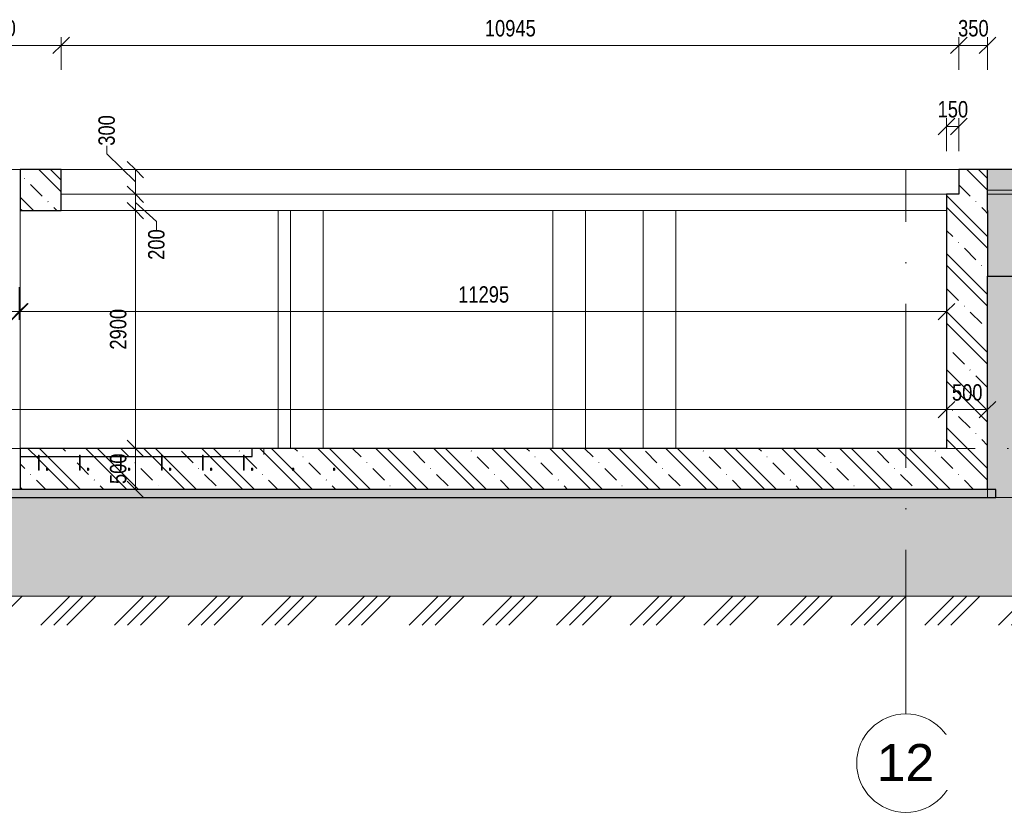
# Model space of a CAD drawing. Header units: millimetres. Extents: x 7561 to 278966, y -17625 to 5584.
# Tile 19 of 34: x 183011 to 195016, y -7837 to 1828. Entities that reach past the tile are written whole.
import ezdxf

# ---------------------------------------------------------------- set-up
doc = ezdxf.new("R2010")
doc.units = ezdxf.units.MM
for name, pattern in [('A_CARA_15', [7.6, 5, -1.3, 0, -1.3]), ('Čerchovaná 10mm', [1800, 1000, -400, 0, -400]), ('Čerchovaná 20mm', [3000, 2000, -500, 0, -500])]:
    doc.linetypes.add(name, pattern=pattern)
for name, color, linetype, lineweight in [('CA_KOTY', 3, 'Continuous', 9), ('CA_KOTY-100', 3, 'Continuous', 9), ('CA_OSY', 5, 'A_CARA_15', 9), ('CA_PODLAHA', 1, 'Continuous', 25), ('CA_PODLAHA25', 7, 'Continuous', 13), ('CA_POHHRA18', 9, 'Continuous', 9), ('CA_POHHRA25', 7, 'Continuous', 13), ('CA_REZY', 1, 'Continuous', 25), ('CA_SRAFY', 9, 'Continuous', 25), ('CA_TEXT35', 62, 'Continuous', 9), ('CA_VYZTUZ5', 1, 'Continuous', 13), ('CA_ZAKLADY25', 7, 'Continuous', 13), ('CA_ZAKLADY5', 1, 'Continuous', 25), ('CA_ZARIZPRED', 8, 'Continuous', 13), ('Terénní útvar', 7, 'Continuous', 13), ('Vzor v řezu', 7, 'Continuous', 13)]:
    doc.layers.add(name, color=color, linetype=linetype, lineweight=lineweight)
doc.styles.add('Arial', font='arial.ttf', dxfattribs={"width": 0.8, "height": 200})
doc.styles.add('Arial_1', font='arial.ttf', dxfattribs={"height": 450})
doc.dimstyles.new('HP_Přímá_-_2_mm_Ariel_1-100', dxfattribs={"dimscale": 304.8, "dimtxt": 204.05188, "dimasz": 0.656168, "dimexe": 0.328084, "dimexo": 0.0625, "dimgap": 0.164042, "dimtad": 1, "dimdec": 0, "dimzin": 0, "dimdsep": 46, "dimtxsty": 'Arial', "dimblk1": 'OBLIQUE', "dimblk2": 'OBLIQUE', "dimsah": 1, "dimcen": 0.09, "dimazin": 0, "dimtfac": 1, "dimtdec": 4, "dimtix": 1, "dimtmove": 0, "dimatfit": 3, "dimfxl": 0.984252, "dimfxlon": 1, "dimtvp": 1, "dimtolj": 1, "dimtzin": 0, "dimarcsym": 2})
doc.dimstyles.new('HP_Přímá_-_2_mm_Ariel_1-100_1', dxfattribs={"dimscale": 304.8, "dimtxt": 204.05188, "dimasz": 0.656168, "dimexe": 0.328084, "dimexo": 0.0625, "dimgap": 0.164042, "dimtad": 1, "dimdec": 0, "dimzin": 0, "dimdsep": 46, "dimtxsty": 'Arial', "dimblk1": 'OBLIQUE', "dimblk2": 'OBLIQUE', "dimsah": 1, "dimcen": 0.09, "dimazin": 0, "dimtfac": 1, "dimtdec": 4, "dimtix": 1, "dimtmove": 1, "dimatfit": 3, "dimfxl": 0.984252, "dimfxlon": 1, "dimtvp": 1, "dimtolj": 1, "dimtzin": 0, "dimarcsym": 2})
pattern_1 = [(50, (174304.7, 3283.86), (728.737, -63.756), [76.2, -838.2]), (355, (174304.7, 3283.86), (-140.972, 764.228), [60.96, -670.56]), (100.451, (174365.4, 3278.55), (587.77, 700.467), [64.76, -712.36]), (46.184, (174304.7, 3487.1), (1084.316, -168.17), [114.3, -1257.3]), (96.636, (174395, 3473), (949.61, 989.71), [97.14, -1068.54]), (351.184, (174304.7, 3487.1), (949.62, 989.7), [91.44, -1005.84]), (21, (174406.3, 3436.26), (606.458, -409.06), [76.2, -838.2]), (326, (174406.3, 3436.26), (247.208, 736.753), [60.96, -670.56]), (71.451, (174456.8, 3402.2), (853.668, 327.685), [64.76, -712.36]), (37.5, (174304.7, 3283.86), (12.3547, 338.22), [33.528, -628.904, 33.528, -647.192, -673.1]), (37.5, (174304.7, 3283.86), (12.3547, 338.22), [-1343.152, 33.528, -639.572]), (7.5, (174304.7, 3283.86), (267.279, 400.722), [33.528, -354.584, 33.528, -613.664, -256.54]), (7.5, (174304.7, 3283.86), (267.279, 400.722), [-1035.304, 33.528, -223.012]), (327.5, (174078.12, 3283.86), (542.3633, -22.9153), [33.528, -220.472, 33.528, -1810.512]), (327.5, (174078.12, 3283.86), (542.3633, -22.9153), [-287.528, -758.952, 33.528, -1018.032]), (317.5, (173976.5, 3283.86), (592.517, 101.707), [33.528, -296.672, 33.528, -492.76, -746.76]), (317.5, (173976.5, 3283.86), (592.517, 101.707), [-856.488, 33.528, -713.232])]
pattern_2 = [(135, (174304.7, 3283.86), (-353.553, -353.553), []), (135, (174446.1, 3283.86), (-353.553, -353.553), []), (135, (174728.95, 3283.86), (-494.975, -212.132), [200, -100, 3.353, -96.647])]
pattern_3 = [(45, (174304.7, 3283.86), (-179.605, 179.605), []), (45, (174484.3, 3283.86), (-89.8026, 269.4077), [127, -63.5, 3.353, -60.147])]

# ---------------------------------------------------------------- blocks, each defined once
blk = doc.blocks.new('Obecné modely 4 - Obecné modely 4-2846433-Řez A8')
at = {"layer": 'CA_REZY'}
for p, q in [((141800, -3400), (138970, -3400)), ((138970, -3400), (138970, -3500)), ((141800, -3500), (141800, -3400)), ((138970, -3500), (139193, -3500)), ((139203, -3500), (139693, -3500)), ((139703, -3500), (140193, -3500)), ((140203, -3500), (140693, -3500)), ((140703, -3500), (141193, -3500)), ((141203, -3500), (141693, -3500)), ((141703, -3500), (141800, -3500))]:
    blk.add_line(p, q, dxfattribs=at)
blk = doc.blocks.new('Osnova - Bublina osnovy 12mm-4850-Řez A8')
at = {"layer": 'CA_TEXT35'}
blk.add_circle((113770, -7237), 600, dxfattribs=at)
blk = doc.blocks.new('DIMBLOCK107-Řez A8')
at = {"layer": 'CA_KOTY-100'}
for p, q in [((184421, -500), (184321, -400)), ((184421, -500), (184321, -500)), ((184421, -500), (184421, -3400)), ((184421, -500), (184521, -600)), ((184421, -500), (184721, -500)), ((184421, -3400), (184321, -3300)), ((184421, -3400), (184321, -3400)), ((184421, -3400), (184521, -3500)), ((184421, -3400), (184721, -3400))]:
    blk.add_line(p, q, dxfattribs=at)
at = {"layer": 'CA_KOTY-100', "color": 0, "insert": (184111, -2195), "char_height": 200, "width": 587.67, "attachment_point": 1, "rotation": 90, "line_spacing_factor": 0.941778, "style": 'Arial'}
blk.add_mtext('2900', dxfattribs=at)
blk = doc.blocks.new('_Oblique')
at = {"color": 0, "linetype": 'ByBlock', "lineweight": -2}
blk.add_line((-0.5, -0.5), (0.5, 0.5), dxfattribs=at)
blk = doc.blocks.new('DIMBLOCK110-Řez A8')
at = {"layer": 'CA_KOTY-100'}
for p, q in [((184421, -3400), (184321, -3300)), ((184421, -3400), (184321, -3400)), ((184421, -3400), (184421, -3900)), ((184421, -3400), (184521, -3500)), ((184421, -3400), (184721, -3400)), ((184421, -3900), (184321, -3800)), ((184421, -3900), (184321, -3900)), ((184421, -3900), (184521, -4000)), ((184421, -3900), (184721, -3900))]:
    blk.add_line(p, q, dxfattribs=at)
at = {"layer": 'CA_KOTY-100', "color": 0, "insert": (184111, -3834), "char_height": 200, "width": 440.75, "attachment_point": 1, "rotation": 90, "line_spacing_factor": 0.941778, "style": 'Arial'}
blk.add_mtext('500', dxfattribs=at)
blk = doc.blocks.new('DIMBLOCK111-Řez A8')
at = {"layer": 'CA_KOTY-100'}
for p, q in [((194311, -2926), (194411, -2826)), ((194311, -2926), (194311, -2826)), ((194811, -2926), (194911, -2826)), ((194811, -2926), (194811, -2826)), ((194311, -2926), (194211, -3026)), ((194811, -2926), (194311, -2926)), ((194311, -2926), (194311, -3226)), ((194811, -2926), (194711, -3026)), ((194811, -2926), (194811, -3226))]:
    blk.add_line(p, q, dxfattribs=at)
at = {"layer": 'CA_KOTY-100', "color": 0, "insert": (194377, -2617), "char_height": 200, "width": 440.75, "attachment_point": 1, "line_spacing_factor": 0.941778, "style": 'Arial'}
blk.add_mtext('500', dxfattribs=at)
blk = doc.blocks.new('DIMBLOCK112-Řez A8')
at = {"layer": 'CA_KOTY-100'}
for p, q in [((150686, -2926), (150786, -2826)), ((150686, -2926), (150686, -2826)), ((194311, -2926), (194411, -2826)), ((194311, -2926), (194311, -2826)), ((150686, -2926), (150586, -3026)), ((194311, -2926), (150686, -2926)), ((150686, -2926), (150686, -3226)), ((194311, -2926), (194211, -3026)), ((194311, -2926), (194311, -3226))]:
    blk.add_line(p, q, dxfattribs=at)
at = {"layer": 'CA_KOTY-100', "color": 0, "insert": (172192, -2617), "char_height": 200, "width": 734.59, "attachment_point": 1, "line_spacing_factor": 0.941778, "style": 'Arial'}
blk.add_mtext('43625', dxfattribs=at)
blk = doc.blocks.new('DIMBLOCK118-Řez A8')
at = {"layer": 'CA_KOTY-100'}
for p, q in [((194461, 1515), (194561, 1615)), ((194461, 1515), (194461, 1615)), ((194811, 1515), (194911, 1615)), ((194811, 1515), (194811, 1615)), ((194461, 1515), (194361, 1415)), ((194811, 1515), (194461, 1515)), ((194461, 1515), (194461, 1215)), ((194811, 1515), (194711, 1415)), ((194811, 1515), (194811, 1215))]:
    blk.add_line(p, q, dxfattribs=at)
at = {"layer": 'CA_KOTY-100', "color": 0, "insert": (194452, 1824), "char_height": 200, "width": 440.75, "attachment_point": 1, "line_spacing_factor": 0.941778, "style": 'Arial'}
blk.add_mtext('350', dxfattribs=at)
blk = doc.blocks.new('DIMBLOCK119-Řez A8')
at = {"layer": 'CA_KOTY-100'}
for p, q in [((183516, 1515), (183616, 1615)), ((183516, 1515), (183516, 1615)), ((194461, 1515), (194561, 1615)), ((194461, 1515), (194461, 1615)), ((183516, 1515), (183416, 1415)), ((194461, 1515), (183516, 1515)), ((183516, 1515), (183516, 1215)), ((194461, 1515), (194361, 1415)), ((194461, 1515), (194461, 1215))]:
    blk.add_line(p, q, dxfattribs=at)
at = {"layer": 'CA_KOTY-100', "color": 0, "insert": (188682, 1824), "char_height": 200, "width": 734.59, "attachment_point": 1, "line_spacing_factor": 0.941778, "style": 'Arial'}
blk.add_mtext('10945', dxfattribs=at)
blk = doc.blocks.new('DIMBLOCK120-Řez A8')
at = {"layer": 'CA_KOTY-100'}
for p, q in [((181906, 1515), (182006, 1615)), ((181906, 1515), (181906, 1615)), ((183516, 1515), (183616, 1615)), ((183516, 1515), (183516, 1615)), ((181906, 1515), (181806, 1415)), ((183516, 1515), (181906, 1515)), ((181906, 1515), (181906, 1215)), ((183516, 1515), (183416, 1415)), ((183516, 1515), (183516, 1215))]:
    blk.add_line(p, q, dxfattribs=at)
at = {"layer": 'CA_KOTY-100', "color": 0, "insert": (182466, 1824), "char_height": 200, "width": 587.67, "attachment_point": 1, "line_spacing_factor": 0.941778, "style": 'Arial'}
blk.add_mtext('1610', dxfattribs=at)
blk = doc.blocks.new('DIMBLOCK129-Řez A8')
at = {"layer": 'CA_KOTY-100'}
for p, q in [((171891, -1732), (171891, -1432)), ((183006, -1732), (183006, -1432)), ((171891, -1732), (171991, -1632)), ((183006, -1732), (183106, -1632)), ((171891, -1732), (171791, -1832)), ((171891, -1732), (183006, -1732)), ((171891, -1732), (171891, -1832)), ((183006, -1732), (182906, -1832)), ((183006, -1732), (183006, -1832))]:
    blk.add_line(p, q, dxfattribs=at)
at = {"layer": 'CA_KOTY-100', "color": 0, "insert": (177142, -1422), "char_height": 200, "width": 734.59, "attachment_point": 1, "line_spacing_factor": 0.941778, "style": 'Arial'}
blk.add_mtext('11115', dxfattribs=at)
blk = doc.blocks.new('DIMBLOCK130-Řez A8')
at = {"layer": 'CA_KOTY-100'}
for p, q in [((183006, -1732), (183006, -1432)), ((183016, -1732), (183016, -1432)), ((183006, -1732), (183106, -1632)), ((183016, -1732), (183116, -1632)), ((182822, -1919), (183011, -1732)), ((183006, -1732), (182906, -1832)), ((183016, -1732), (182916, -1832)), ((183006, -1732), (183016, -1732)), ((183006, -1732), (183006, -1832)), ((183016, -1732), (183016, -1832)), ((182722, -1919), (182822, -1919))]:
    blk.add_line(p, q, dxfattribs=at)
at = {"layer": 'CA_KOTY-100', "color": 0, "insert": (182478, -1817), "char_height": 200, "width": 293.83, "attachment_point": 1, "line_spacing_factor": 0.941778, "style": 'Arial'}
blk.add_mtext('10', dxfattribs=at)
blk = doc.blocks.new('DIMBLOCK131-Řez A8')
at = {"layer": 'CA_KOTY-100'}
for p, q in [((183016, -1732), (183016, -1432)), ((194311, -1732), (194311, -1432)), ((183016, -1732), (183116, -1632)), ((194311, -1732), (194411, -1632)), ((183016, -1732), (182916, -1832)), ((183016, -1732), (194311, -1732)), ((183016, -1732), (183016, -1832)), ((194311, -1732), (194211, -1832)), ((194311, -1732), (194311, -1832))]:
    blk.add_line(p, q, dxfattribs=at)
at = {"layer": 'CA_KOTY-100', "color": 0, "insert": (188357, -1422), "char_height": 200, "width": 734.59, "attachment_point": 1, "line_spacing_factor": 0.941778, "style": 'Arial'}
blk.add_mtext('11295', dxfattribs=at)
blk = doc.blocks.new('DIMBLOCK132-Řez A8')
at = {"layer": 'CA_KOTY-100'}
for p, q in [((184073, 291), (184073, 191)), ((184073, 191), (184421, -150)), ((184421, 0), (184321, 100)), ((184421, 0), (184321, 0)), ((184421, 0), (184421, -300)), ((184421, 0), (184521, -100)), ((184421, 0), (184721, 0)), ((184421, -300), (184321, -200)), ((184421, -300), (184321, -300)), ((184421, -300), (184521, -400)), ((184421, -300), (184721, -300))]:
    blk.add_line(p, q, dxfattribs=at)
at = {"layer": 'CA_KOTY-100', "color": 0, "insert": (183970, 291), "char_height": 200, "width": 440.75, "attachment_point": 1, "rotation": 90, "line_spacing_factor": 0.941778, "style": 'Arial'}
blk.add_mtext('300', dxfattribs=at)
blk = doc.blocks.new('DIMBLOCK133-Řez A8')
at = {"layer": 'CA_KOTY-100'}
for p, q in [((184421, -300), (184321, -200)), ((184421, -300), (184321, -300)), ((184421, -300), (184421, -500)), ((184421, -300), (184521, -400)), ((184421, -300), (184721, -300)), ((184421, -500), (184321, -400)), ((184679, -633), (184421, -400)), ((184421, -500), (184321, -500)), ((184421, -500), (184521, -600)), ((184421, -500), (184721, -500)), ((184679, -733), (184679, -633))]:
    blk.add_line(p, q, dxfattribs=at)
at = {"layer": 'CA_KOTY-100', "color": 0, "insert": (184576, -1100), "char_height": 200, "width": 440.75, "attachment_point": 1, "rotation": 90, "line_spacing_factor": 0.941778, "style": 'Arial'}
blk.add_mtext('200', dxfattribs=at)
blk = doc.blocks.new('DIMBLOCK134-Řez A8')
at = {"layer": 'CA_KOTY-100'}
for p, q in [((194311, 526), (194411, 626)), ((194311, 526), (194311, 626)), ((194461, 526), (194561, 626)), ((194461, 526), (194461, 626)), ((194311, 526), (194211, 426)), ((194311, 526), (194461, 526)), ((194311, 526), (194311, 226)), ((194461, 526), (194361, 426)), ((194461, 526), (194461, 226))]:
    blk.add_line(p, q, dxfattribs=at)
at = {"layer": 'CA_KOTY-100', "color": 0, "insert": (194202, 836), "char_height": 200, "width": 440.75, "attachment_point": 1, "line_spacing_factor": 0.941778, "style": 'Arial'}
blk.add_mtext('150', dxfattribs=at)

msp = doc.modelspace()

# ---------------------------------------------------------------- hatches: boundary and pattern name
at = {"layer": 'CA_SRAFY', "lineweight": 9}
h = msp.add_hatch(dxfattribs=at)
h.set_pattern_fill('FP_56', color=256, style=0, pattern_type=2)
h.set_pattern_definition([(45, (174304.7, 3283.86), (-269.4077, 269.4077), []), (45, (174574.1, 3283.86), (-269.4077, 269.4077), [190.5, -95.25])])
h.paths.add_polyline_path([(198084.6, -250), (198084.6, 0), (194810.7, 0), (194810.7, -250), (195037.8, -250)])
h.paths.add_polyline_path([(149335.4, -250), (150385.7, -250), (150385.7, 0), (149335.4, 0), (149335.4, -28.5)])
h = msp.add_hatch(dxfattribs=at)
h.set_pattern_fill('FP_58', color=256, style=0, pattern_type=2)
h.set_pattern_definition(pattern_2)
h.paths.add_polyline_path([(194310.7, -500), (194810.7, -500), (194810.7, 0), (194460.7, 0), (194460.7, -300), (194310.7, -300)])
h.paths.add_polyline_path([(183015.7, -500), (183515.7, -500), (183515.7, 0), (183015.7, 0)])
h = msp.add_hatch(dxfattribs=at)
h.set_pattern_fill('FP_55', color=256, style=0, pattern_type=2)
h.set_pattern_definition(pattern_1)
h.paths.add_polyline_path([(195037.8, -300), (198084.6, -300), (198084.6, -250), (194810.7, -250), (194810.7, -300)])
h.paths.add_polyline_path([(149335.4, -300), (150385.7, -300), (150385.7, -250), (149335.4, -250), (149335.4, -294.3)])
h = msp.add_hatch(dxfattribs=at)
h.set_pattern_fill('FP_55', color=256, style=0, pattern_type=2)
h.set_pattern_definition(pattern_1)
h.paths.add_polyline_path([(150385.7, -1300), (150385.7, -300), (149335.4, -300), (149335.4, -1300)])
h.paths.add_polyline_path([(194810.7, -1300), (198084.6, -1300), (198084.6, -300), (194810.7, -300)])
h = msp.add_hatch(dxfattribs=at)
h.set_pattern_fill('FP_58', color=256, style=0, pattern_type=2)
h.set_pattern_definition(pattern_2)
h.paths.add_polyline_path([(194810.7, -3400), (194810.7, -500), (194310.7, -500), (194310.7, -3400)])
h = msp.add_hatch(dxfattribs=at)
h.set_pattern_fill('FP_58', color=256, style=0, pattern_type=2)
h.set_pattern_definition(pattern_2)
h.paths.add_polyline_path([(183015.7, -3900), (194810.7, -3900), (194810.7, -3400), (183015.7, -3400), (183015.7, -3666.3)])
h.paths.add_polyline_path([(183738.2, -3485), (183743.2, -3480), (183748, -3483.7), (183743.2, -3484.3)])
h.paths.add_polyline_path([(183748.2, -3666.3), (183738.2, -3666.3), (183738.2, -3485), (183748.2, -3485), (183748.2, -3652.8)])
h.paths.add_polyline_path([(185738.2, -3485), (185743.2, -3480), (185748, -3483.7), (185743.2, -3484.3)])
h.paths.add_polyline_path([(185748.2, -3666.3), (185738.2, -3666.3), (185738.2, -3485), (185748.2, -3485), (185748.2, -3652.8)])
h.paths.add_polyline_path([(184238.2, -3485), (184243.2, -3480), (184248, -3483.7), (184243.2, -3484.3)])
h.paths.add_polyline_path([(184248.2, -3666.3), (184238.2, -3666.3), (184238.2, -3485), (184248.2, -3485), (184248.2, -3652.8)])
h.paths.add_polyline_path([(183238.2, -3485), (183243.2, -3480), (183248, -3483.7), (183243.2, -3484.3)])
h.paths.add_polyline_path([(183238.2, -3666.3), (183238.2, -3485), (183248.2, -3485), (183248.2, -3666.3)])
h.paths.add_polyline_path([(184738.2, -3485), (184743.2, -3480), (184748, -3483.7), (184743.2, -3484.3)])
h.paths.add_polyline_path([(184738.2, -3666.3), (184738.2, -3485), (184748.2, -3485), (184748.2, -3666.3)])
h.paths.add_polyline_path([(185238.2, -3485), (185243.2, -3480), (185248, -3483.7), (185243.2, -3484.3)])
h.paths.add_polyline_path([(185238.2, -3666.3), (185238.2, -3485), (185248.2, -3485), (185248.2, -3666.3)])
h.paths.add_polyline_path([(185338.2, -3664.4), (185338.2, -3644.2), (185348.2, -3644.2), (185348.2, -3664.4)])
h.paths.add_polyline_path([(184848.2, -3664.4), (184838.2, -3664.4), (184838.2, -3644.2), (184848.2, -3644.2), (184848.2, -3652.8)])
h.paths.add_polyline_path([(186338.2, -3664.4), (186338.2, -3644.2), (186348.2, -3644.2), (186348.2, -3664.4)])
h.paths.add_polyline_path([(184338.2, -3664.4), (184338.2, -3644.2), (184348.2, -3644.2), (184348.2, -3664.4)])
h.paths.add_polyline_path([(186838.2, -3664.4), (186838.2, -3644.2), (186848.2, -3644.2), (186848.2, -3664.4)])
h.paths.add_polyline_path([(183348.2, -3664.4), (183338.2, -3664.4), (183338.2, -3644.2), (183348.2, -3644.2), (183348.2, -3652.8)])
h.paths.add_polyline_path([(185848.2, -3664.4), (185838.2, -3664.4), (185838.2, -3644.2), (185848.2, -3644.2), (185848.2, -3652.8)])
h.paths.add_polyline_path([(183848.2, -3664.4), (183838.2, -3664.4), (183838.2, -3644.2), (183848.2, -3644.2), (183848.2, -3652.8)])
h = msp.add_hatch(dxfattribs=at)
h.set_pattern_fill('FP_60', color=256, style=0, pattern_type=2)
h.set_pattern_definition(pattern_3)
h.paths.add_polyline_path([(191991, -4000), (194910.7, -4000), (194910.7, -3900), (150285.7, -3900), (150285.7, -4000), (185897.3, -4000)])
h = msp.add_hatch(dxfattribs=at)
h.set_pattern_fill('FP_60', color=256, style=0, pattern_type=2)
h.set_pattern_definition(pattern_3)
h.paths.add_polyline_path([(191991, -4000), (194910.7, -4000), (194910.7, -3900), (150285.7, -3900), (150285.7, -4000), (185897.3, -4000)])
at = {"layer": 'CA_VYZTUZ5', "lineweight": 25}
for points in [[(183343.2, -3639.2), (183338.2, -3644.2), (183343.2, -3649.2), (183348.2, -3644.2), (183348.2, -3644.2)], [(183843.2, -3639.2), (183838.2, -3644.2), (183843.2, -3649.2), (183848.2, -3644.2), (183848.2, -3644.2)], [(184343.2, -3639.2), (184338.2, -3644.2), (184343.2, -3649.2), (184348.2, -3644.2), (184348.2, -3644.2)], [(184843.2, -3639.2), (184838.2, -3644.2), (184843.2, -3649.2), (184848.2, -3644.2), (184848.2, -3644.2)], [(185343.2, -3639.2), (185338.2, -3644.2), (185343.2, -3649.2), (185348.2, -3644.2), (185348.2, -3644.2)], [(185843.2, -3639.2), (185838.2, -3644.2), (185843.2, -3649.2), (185848.2, -3644.2), (185848.2, -3644.2)], [(186343.2, -3639.2), (186338.2, -3644.2), (186343.2, -3649.2), (186348.2, -3644.2), (186348.2, -3644.2)], [(186843.2, -3639.2), (186838.2, -3644.2), (186843.2, -3649.2), (186848.2, -3644.2), (186848.2, -3644.2)]]:
    msp.add_hatch(color=256, dxfattribs=at).paths.add_polyline_path(points)
h = msp.add_hatch(color=256, dxfattribs=at)
edge = h.paths.add_edge_path()
edge.add_arc((183343.2, -3644.2), 5, 0, 360)
h = msp.add_hatch(color=256, dxfattribs=at)
edge = h.paths.add_edge_path()
edge.add_arc((183843.2, -3644.2), 5, 0, 360)
h = msp.add_hatch(color=256, dxfattribs=at)
edge = h.paths.add_edge_path()
edge.add_arc((184343.2, -3644.2), 5, 0, 360)
h = msp.add_hatch(color=256, dxfattribs=at)
edge = h.paths.add_edge_path()
edge.add_arc((184843.2, -3644.2), 5, 0, 360)
h = msp.add_hatch(color=256, dxfattribs=at)
edge = h.paths.add_edge_path()
edge.add_arc((185343.2, -3644.2), 5, 0, 360)
h = msp.add_hatch(color=256, dxfattribs=at)
edge = h.paths.add_edge_path()
edge.add_arc((185843.2, -3644.2), 5, 0, 360)
h = msp.add_hatch(color=256, dxfattribs=at)
edge = h.paths.add_edge_path()
edge.add_arc((186343.2, -3644.2), 5, 0, 360)
h = msp.add_hatch(color=256, dxfattribs=at)
edge = h.paths.add_edge_path()
edge.add_arc((186843.2, -3644.2), 5, 0, 360)
at = {"layer": 'Terénní útvar', "lineweight": 9}
h = msp.add_hatch(dxfattribs=at)
h.set_pattern_fill('FP_55', color=250, style=0, pattern_type=2)
h.set_pattern_definition(pattern_1)
h.paths.add_polyline_path([(155429.1, -5200), (195120.7, -5200), (197349.2, -1300), (194810.7, -1300), (194810.7, -4000), (150385.7, -4000), (150385.7, -1300), (149335.4, -1300), (149335.4, -3922.1), (150065.7, -5200), (152382.3, -5200)])
at = {"layer": 'Vzor v řezu', "lineweight": 9}
h = msp.add_hatch(dxfattribs=at)
h.set_pattern_fill('FP_57', color=250, style=0, pattern_type=2)
h.set_pattern_definition([(45, (174304.7, 3283.86), (-449.013, 449.013), []), (45, (174463.44, 3283.86), (0, 898.026), []), (45, (174145.94, 3283.86), (0, 898.026), [])])
h.paths.add_polyline_path([(170663.2, -5553.9), (198084.6, -5553.9), (198084.6, -1300), (197349.2, -1300), (195120.7, -5200), (150065.7, -5200), (149335.4, -3922.1), (149335.4, -5553.9), (167616.4, -5553.9)])

# ---------------------------------------------------------------- linework, layer by layer
at = {"layer": 'CA_OSY', "linetype": 'Čerchovaná 10mm'}
for p, q in [((148658, 0), (198989.7, 0)), ((148658, -3400), (198989.7, -3400))]:
    msp.add_line(p, q, dxfattribs=at)
at = {"layer": 'CA_OSY'}
for p, q in [((183005.7, 0), (183015.7, 0)), ((183515.7, 0), (186012.5, 0)), ((183015.7, -3400), (183005.7, -3400))]:
    msp.add_line(p, q, dxfattribs=at)
at = {"layer": 'CA_OSY', "linetype": 'Čerchovaná 20mm'}
msp.add_line((193815.7, -6636.5), (193815.7, 0), dxfattribs=at)
at = {"layer": 'CA_PODLAHA'}
for p, q in [((198084.6, 0), (194810.7, 0)), ((194810.7, -500), (194810.7, -1300)), ((194810.7, -1300), (198084.6, -1300)), ((194910.7, -3900), (150285.7, -3900)), ((194910.7, -4000), (194910.7, -3900)), ((150285.7, -4000), (194910.7, -4000))]:
    msp.add_line(p, q, dxfattribs=at)
at = {"layer": 'CA_PODLAHA25'}
for p, q in [((198084.6, -250), (194810.7, -250)), ((198084.6, -300), (194810.7, -300))]:
    msp.add_line(p, q, dxfattribs=at)
at = {"layer": 'CA_POHHRA18'}
for p, q in [((153245.7, -3400), (185985.7, -3400)), ((185985.7, -3400), (185985.7, -3475)), ((194910.7, -4000), (195806.4, -4000))]:
    msp.add_line(p, q, dxfattribs=at)
at = {"layer": 'CA_POHHRA25'}
for p, q in [((183015.7, -3400), (183015.7, -500)), ((186160.7, -3400), (186160.7, -500))]:
    msp.add_line(p, q, dxfattribs=at)
at = {"layer": 'CA_POHHRA25', "lineweight": 9}
for p, q in [((186310.7, -500), (186710.7, -500)), ((186310.7, -3400), (186310.7, -500)), ((186710.7, -3400), (186710.7, -500)), ((189510.7, -500), (189910.7, -500)), ((189510.7, -3400), (189510.7, -500)), ((189910.7, -3400), (189910.7, -500)), ((190610.7, -3400), (190610.7, -500)), ((191010.7, -3400), (191010.7, -500))]:
    msp.add_line(p, q, dxfattribs=at)
at = {"layer": 'CA_REZY'}
for p, q in [((194310.7, -500), (194310.7, -3400)), ((194810.7, -3400), (194810.7, -1300))]:
    msp.add_line(p, q, dxfattribs=at)
at = {"layer": 'CA_VYZTUZ5'}
for p, q in [((183238.2, -3485), (183238.2, -3505.2)), ((183238.2, -3666.3), (183238.2, -3505.2)), ((183248.2, -3485), (183248.2, -3505.2)), ((183248.2, -3666.3), (183248.2, -3505.2)), ((183738.2, -3485), (183738.2, -3505.2)), ((183738.2, -3666.3), (183738.2, -3505.2)), ((183748.2, -3485), (183748.2, -3505.2)), ((183748.2, -3666.3), (183748.2, -3505.2)), ((184238.2, -3485), (184238.2, -3505.2)), ((184238.2, -3666.3), (184238.2, -3505.2)), ((184248.2, -3485), (184248.2, -3505.2)), ((184248.2, -3666.3), (184248.2, -3505.2)), ((184738.2, -3485), (184738.2, -3505.2)), ((184738.2, -3666.3), (184738.2, -3505.2)), ((184748.2, -3485), (184748.2, -3505.2)), ((184748.2, -3666.3), (184748.2, -3505.2)), ((185238.2, -3485), (185238.2, -3505.2)), ((185238.2, -3666.3), (185238.2, -3505.2)), ((185248.2, -3485), (185248.2, -3505.2)), ((185248.2, -3666.3), (185248.2, -3505.2)), ((185738.2, -3485), (185738.2, -3505.2)), ((185738.2, -3666.3), (185738.2, -3505.2)), ((185748.2, -3485), (185748.2, -3505.2)), ((185748.2, -3666.3), (185748.2, -3505.2)), ((183248.2, -3666.3), (183238.2, -3666.3)), ((183748.2, -3666.3), (183738.2, -3666.3)), ((184248.2, -3666.3), (184238.2, -3666.3)), ((184748.2, -3666.3), (184738.2, -3666.3)), ((185248.2, -3666.3), (185238.2, -3666.3)), ((185748.2, -3666.3), (185738.2, -3666.3))]:
    msp.add_line(p, q, dxfattribs=at)
at = {"layer": 'CA_VYZTUZ5', "lineweight": 25}
for p, q in [((183343.2, -3639.2), (183338.2, -3644.2)), ((183338.2, -3644.2), (183338.2, -3664.4)), ((183338.2, -3644.2), (183343.2, -3649.2)), ((183338.2, -3664.4), (183348.2, -3664.4)), ((183348.2, -3644.2), (183343.2, -3639.2)), ((183343.2, -3649.2), (183348.2, -3644.2)), ((183348.2, -3644.2), (183348.2, -3664.4)), ((183843.2, -3639.2), (183838.2, -3644.2)), ((183838.2, -3644.2), (183838.2, -3664.4)), ((183838.2, -3644.2), (183843.2, -3649.2)), ((183838.2, -3664.4), (183848.2, -3664.4)), ((183848.2, -3644.2), (183843.2, -3639.2)), ((183843.2, -3649.2), (183848.2, -3644.2)), ((183848.2, -3644.2), (183848.2, -3664.4)), ((184343.2, -3639.2), (184338.2, -3644.2)), ((184338.2, -3644.2), (184338.2, -3664.4)), ((184338.2, -3644.2), (184343.2, -3649.2)), ((184338.2, -3664.4), (184348.2, -3664.4)), ((184348.2, -3644.2), (184343.2, -3639.2)), ((184343.2, -3649.2), (184348.2, -3644.2)), ((184348.2, -3644.2), (184348.2, -3664.4)), ((184843.2, -3639.2), (184838.2, -3644.2)), ((184838.2, -3644.2), (184838.2, -3664.4)), ((184838.2, -3644.2), (184843.2, -3649.2)), ((184838.2, -3664.4), (184848.2, -3664.4)), ((184848.2, -3644.2), (184843.2, -3639.2)), ((184843.2, -3649.2), (184848.2, -3644.2)), ((184848.2, -3644.2), (184848.2, -3664.4)), ((185343.2, -3639.2), (185338.2, -3644.2)), ((185338.2, -3644.2), (185338.2, -3664.4)), ((185338.2, -3644.2), (185343.2, -3649.2)), ((185338.2, -3664.4), (185348.2, -3664.4)), ((185348.2, -3644.2), (185343.2, -3639.2)), ((185343.2, -3649.2), (185348.2, -3644.2)), ((185348.2, -3644.2), (185348.2, -3664.4)), ((185843.2, -3639.2), (185838.2, -3644.2)), ((185838.2, -3644.2), (185838.2, -3664.4)), ((185838.2, -3644.2), (185843.2, -3649.2)), ((185838.2, -3664.4), (185848.2, -3664.4)), ((185848.2, -3644.2), (185843.2, -3639.2)), ((185843.2, -3649.2), (185848.2, -3644.2)), ((185848.2, -3644.2), (185848.2, -3664.4)), ((186343.2, -3639.2), (186338.2, -3644.2)), ((186338.2, -3644.2), (186338.2, -3664.4)), ((186338.2, -3644.2), (186343.2, -3649.2)), ((186338.2, -3664.4), (186348.2, -3664.4)), ((186348.2, -3644.2), (186343.2, -3639.2)), ((186343.2, -3649.2), (186348.2, -3644.2)), ((186348.2, -3644.2), (186348.2, -3664.4)), ((186843.2, -3639.2), (186838.2, -3644.2)), ((186838.2, -3644.2), (186838.2, -3664.4)), ((186838.2, -3644.2), (186843.2, -3649.2)), ((186838.2, -3664.4), (186848.2, -3664.4)), ((186848.2, -3644.2), (186843.2, -3639.2)), ((186843.2, -3649.2), (186848.2, -3644.2)), ((186848.2, -3644.2), (186848.2, -3664.4))]:
    msp.add_line(p, q, dxfattribs=at)
for centre in [(183343.2, -3644.2), (183843.2, -3644.2), (184343.2, -3644.2), (184843.2, -3644.2), (185343.2, -3644.2), (185843.2, -3644.2), (186343.2, -3644.2), (186843.2, -3644.2)]:
    msp.add_circle(centre, 5, dxfattribs=at)
at = {"layer": 'CA_VYZTUZ5'}
for centre, start, end in [((183243.2, -3485), 360, 180), ((183243.2, -3485), 105, 180), ((183243.2, -3485), 360, 90), ((183743.2, -3485), 360, 180), ((183743.2, -3485), 105, 180), ((183743.2, -3485), 360, 90), ((184243.2, -3485), 360, 180), ((184243.2, -3485), 105, 180), ((184243.2, -3485), 360, 90), ((184743.2, -3485), 360, 180), ((184743.2, -3485), 105, 180), ((184743.2, -3485), 360, 90), ((185243.2, -3485), 360, 180), ((185243.2, -3485), 105, 180), ((185243.2, -3485), 360, 90), ((185743.2, -3485), 360, 180), ((185743.2, -3485), 105, 180), ((185743.2, -3485), 360, 90)]:
    msp.add_arc(centre, 5, start, end, dxfattribs=at)
at = {"layer": 'CA_ZAKLADY25'}
for p, q in [((186012.6, 0), (194460.7, 0)), ((194310.7, -300), (183515.7, -300)), ((194310.7, -500), (183515.7, -500))]:
    msp.add_line(p, q, dxfattribs=at)
at = {"layer": 'CA_ZAKLADY5'}
for p, q in [((183515.7, 0), (183015.7, 0)), ((183015.7, 0), (183015.7, -500)), ((183515.7, -500), (183515.7, 0)), ((194810.7, 0), (194460.7, 0)), ((194460.7, 0), (194460.7, -300)), ((194810.7, -500), (194810.7, 0)), ((194460.7, -300), (194310.7, -300)), ((194310.7, -300), (194310.7, -500)), ((183015.7, -500), (183515.7, -500)), ((194310.7, -3400), (183015.7, -3400)), ((183015.7, -3400), (183015.7, -3900)), ((194810.7, -3900), (194810.7, -3400))]:
    msp.add_line(p, q, dxfattribs=at)
at = {"layer": 'Terénní útvar'}
for p, q in [((197349.2, -1300), (194810.7, -1300)), ((194810.7, -1300), (194810.7, -4000)), ((194810.7, -4000), (150385.7, -4000)), ((195120.7, -5200), (150065.7, -5200)), ((150065.7, -5200), (195120.7, -5200))]:
    msp.add_line(p, q, dxfattribs=at)

# ---------------------------------------------------------------- block references
at = {"layer": 'CA_TEXT35'}
msp.add_blockref('Osnova - Bublina osnovy 12mm-4850-Řez A8', (80045.6, 0), dxfattribs=at)
at = {"layer": 'CA_ZARIZPRED'}
msp.add_blockref('Obecné modely 4 - Obecné modely 4-2846433-Řez A8', (44045.6, 0), dxfattribs=at)

# ---------------------------------------------------------------- dimensions: what is measured, and where the dimension line sits
at = {"layer": 'CA_KOTY'}
for base, p1, p2, override, picture, middle in [((181905.7, 1514.8), (183515.7, 1214.8), (181905.7, 1214.8), {"dimpost": '<>', "dimfxl": 1610.000008}, 'DIMBLOCK120-Řez A8', (182710.7, 1667)), ((183515.7, 1514.8), (194460.7, 1214.8), (183515.7, 1214.8), {"dimpost": '<>', "dimfxl": 10945}, 'DIMBLOCK119-Řez A8', (188988.2, 1667)), ((194460.7, 1514.8), (194810.7, 1214.8), (194460.7, 1214.8), {"dimpost": '<>', "dimfxl": 350}, 'DIMBLOCK118-Řez A8', (194635.7, 1667)), ((194460.7, 526.1), (194310.7, 226.1), (194460.7, 226.1), {"dimpost": '<>', "dimfxl": 150}, 'DIMBLOCK134-Řez A8', (194385.7, 678.2)), ((183005.7, -1731.9), (171890.7, -1431.9), (183005.7, -1431.9), {"dimpost": '<>', "dimfxl": 11114.999981}, 'DIMBLOCK129-Řez A8', (177448.2, -1579.8)), ((194310.7, -1731.9), (183015.7, -1431.9), (194310.7, -1431.9), {"dimpost": '<>', "dimfxl": 11295.000008}, 'DIMBLOCK131-Řez A8', (188663.2, -1579.8)), ((150685.7, -2926.2), (194310.7, -3226.2), (150685.7, -3226.2), {"dimpost": '<>', "dimfxl": 43625}, 'DIMBLOCK112-Řez A8', (172498.2, -2774)), ((194310.7, -2926.2), (194810.7, -3226.2), (194310.7, -3226.2), {"dimpost": '<>', "dimfxl": 500}, 'DIMBLOCK111-Řez A8', (194560.7, -2774))]:
    dim = msp.add_linear_dim(base=base, p1=p1, p2=p2, dimstyle='HP_Přímá_-_2_mm_Ariel_1-100', override=override, dxfattribs=at)
    dim.commit()
    dim.dimension.update_dxf_attribs({"geometry": picture, "text_midpoint": middle})
for base, p1, p2, override, picture, middle in [((184420.7, -300), (184720.7, 0), (184720.7, -300), {"dimpost": '<>', "dimfxl": 300}, 'DIMBLOCK132-Řez A8', (184103.6, 511.5)), ((184420.7, -500), (184720.7, -300), (184720.7, -500), {"dimpost": '<>', "dimfxl": 200}, 'DIMBLOCK133-Řez A8', (184709.8, -879.9))]:
    dim = msp.add_linear_dim(base=base, p1=p1, p2=p2, angle=90, dimstyle='HP_Přímá_-_2_mm_Ariel_1-100_1', override=override, dxfattribs=at)
    dim.commit()
    dim.dimension.update_dxf_attribs({"geometry": picture, "text_midpoint": middle, "dimtype": 160, "text_rotation": 90})
for base, p1, p2, override, picture, middle in [((184420.7, -3400), (184720.7, -500), (184720.7, -3400), {"dimpost": '<>', "dimfxl": 2900}, 'DIMBLOCK107-Řez A8', (184268.5, -1950)), ((184420.7, -3900), (184720.7, -3400), (184720.7, -3900), {"dimpost": '<>', "dimfxl": 500}, 'DIMBLOCK110-Řez A8', (184268.5, -3650))]:
    dim = msp.add_linear_dim(base=base, p1=p1, p2=p2, angle=90, dimstyle='HP_Přímá_-_2_mm_Ariel_1-100', override=override, dxfattribs=at)
    dim.commit()
    dim.dimension.update_dxf_attribs({"geometry": picture, "text_midpoint": middle})
dim = msp.add_linear_dim(base=(183015.7, -1731.9), p1=(183005.7, -1431.9), p2=(183015.7, -1431.9), dimstyle='HP_Přímá_-_2_mm_Ariel_1-100_1', override={"dimpost": '<>', "dimfxl": 10}, dxfattribs=at)
dim.commit()
dim.dimension.update_dxf_attribs({"geometry": 'DIMBLOCK130-Řez A8', "text_midpoint": (182624.5, -1949.9), "dimtype": 160})

# ---------------------------------------------------------------- next in the draw order: texts
at = {"layer": 'CA_TEXT35', "insert": (193461.5, -7003.9), "char_height": 450, "width": 849.789, "attachment_point": 1, "style": 'Arial_1', "bg_fill": 3, "box_fill_scale": 1.25, "bg_fill_color": 256, "bg_fill_true_color": 13158600, "bg_fill_transparency": 0}
msp.add_mtext('12', dxfattribs=at)

doc.saveas('drawing.dxf')
